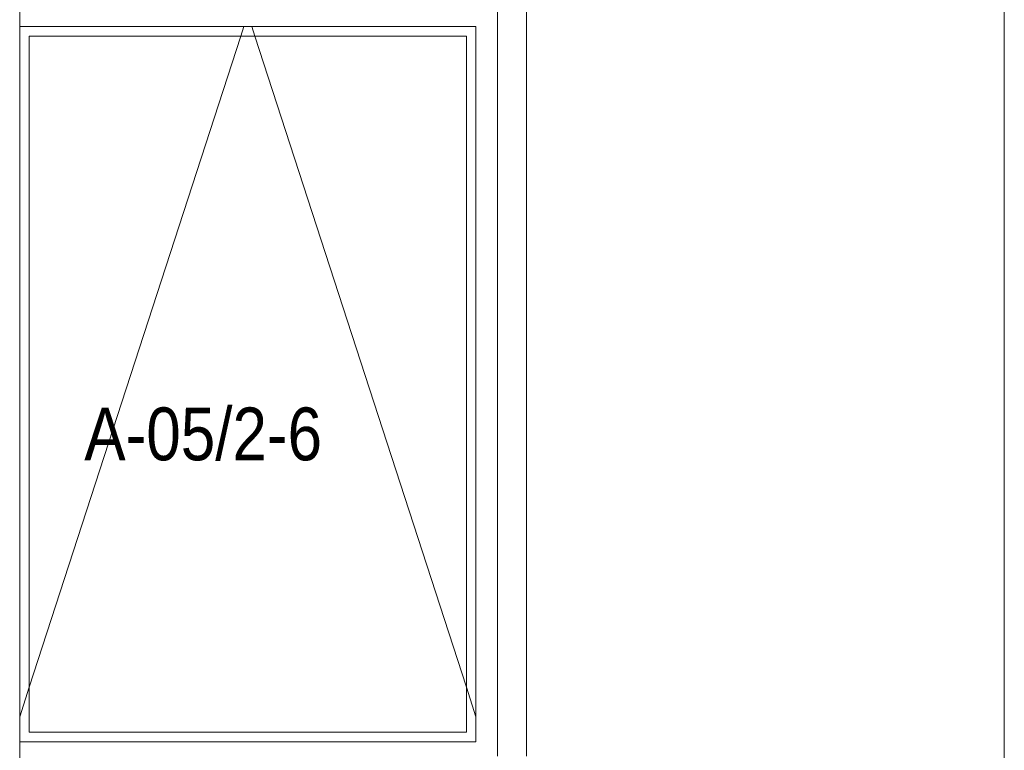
# Model space of a CAD drawing. Header units: millimetres. Extents: x -65 to 293624, y -1905 to 31061.
# Tile 242 of 256: x 122107 to 124157, y 21554 to 23075. Entities that reach past the tile are written whole.
import ezdxf

# ---------------------------------------------------------------- set-up
doc = ezdxf.new("R2010")
doc.units = ezdxf.units.MM
doc.header["$MEASUREMENT"] = 0
for name, color, linetype in [('00 Tekst.AR', 7, 'Continuous'), ('1245 Klaasfassaadid.AR', 7, 'Continuous'), ('1253 Terrassipostid.AR', 7, 'Continuous')]:
    doc.layers.add(name, color=color, linetype=linetype)
doc.styles.add('GENERATED_STYLE_4', font='txt', dxfattribs={"width": 0.84})

# ---------------------------------------------------------------- blocks, each defined once
blk = doc.blocks.new('Section Element_1064_3', base_point=(20443.1, 12361.4))
at = {"layer": '1253 Terrassipostid.AR', "color": 7, "linetype": 'Continuous', "lineweight": 13}
blk.add_line((122106.9, 24108.5), (122106.9, 20341.4), dxfattribs=at)
blk = doc.blocks.new('Section Element_1065_3', base_point=(20443.1, 12361.4))
at = {"layer": '1253 Terrassipostid.AR', "color": 7, "linetype": 'Continuous', "lineweight": 13}
blk.add_line((124156.9, 20346.4), (124156.9, 24424.7), dxfattribs=at)
blk = doc.blocks.new('Section Element_1095_3', base_point=(20443.1, 12361.4))
at = {"layer": '1253 Terrassipostid.AR', "color": 7, "linetype": 'Continuous', "lineweight": 13}
blk.add_line((122106.9, 23166.4), (122106.9, 20346.4), dxfattribs=at)
blk = doc.blocks.new('Section Element_1254_3', base_point=(20443.1, 12361.4))
at = {"layer": '1245 Klaasfassaadid.AR', "color": 7, "linetype": 'Continuous', "lineweight": 13}
for p, q in [((123056.9, 23061.4), (122106.9, 23061.4)), ((123056.9, 21571.4), (123056.9, 23061.4)), ((123036.9, 23041.4), (122126.9, 23041.4)), ((122126.9, 23041.4), (122126.9, 21591.4)), ((123036.9, 21591.4), (123036.9, 23041.4)), ((122126.9, 21591.4), (123036.9, 21591.4)), ((122106.9, 21571.4), (123056.9, 21571.4))]:
    blk.add_line(p, q, dxfattribs=at)
at = {"layer": '1245 Klaasfassaadid.AR', "color": 253, "linetype": 'Continuous', "lineweight": 13, "true_color": 0xa5a6a4}
for p, q in [((122567.3, 23041.4), (122573.8, 23061.4)), ((122596.5, 23041.4), (122590, 23061.4)), ((122126.9, 21685), (122567.3, 23041.4)), ((123036.9, 21685), (122596.5, 23041.4)), ((122106.9, 21623.4), (122126.9, 21685)), ((123056.9, 21623.4), (123036.9, 21685))]:
    blk.add_line(p, q, dxfattribs=at)
blk = doc.blocks.new('Section Element_1629_3', base_point=(20443.1, 12361.4))
at = {"layer": '1245 Klaasfassaadid.AR', "color": 7, "linetype": 'Continuous', "lineweight": 13}
for p, q in [((123101.9, 21541.4), (123101.9, 23106.4)), ((123161.9, 21541.4), (123161.9, 23106.4)), ((123101.9, 21526.4), (123101.9, 21536.4)), ((123161.9, 21526.4), (123161.9, 21536.4))]:
    blk.add_line(p, q, dxfattribs=at)

msp = doc.modelspace()

# ---------------------------------------------------------------- block references
at = {"layer": '1245 Klaasfassaadid.AR', "lineweight": 0}
for name in ['Section Element_1629_3', 'Section Element_1254_3']:
    msp.add_blockref(name, (20443.1, 12361.4), dxfattribs=at)
at = {"layer": '1253 Terrassipostid.AR', "lineweight": 0}
for name in ['Section Element_1065_3', 'Section Element_1064_3', 'Section Element_1095_3']:
    msp.add_blockref(name, (20443.1, 12361.4), dxfattribs=at)

# ---------------------------------------------------------------- texts
at = {"layer": '00 Tekst.AR', "color": 5, "linetype": 'Continuous', "lineweight": 13, "insert": (122241.4, 22267.7), "char_height": 109.993, "attachment_point": 1, "style": 'GENERATED_STYLE_4'}
msp.add_mtext('\\A1;{\\pql;\\fArial|b0|i0|c0|p34;A-05/2-6}', dxfattribs=at)

doc.saveas('drawing.dxf')
